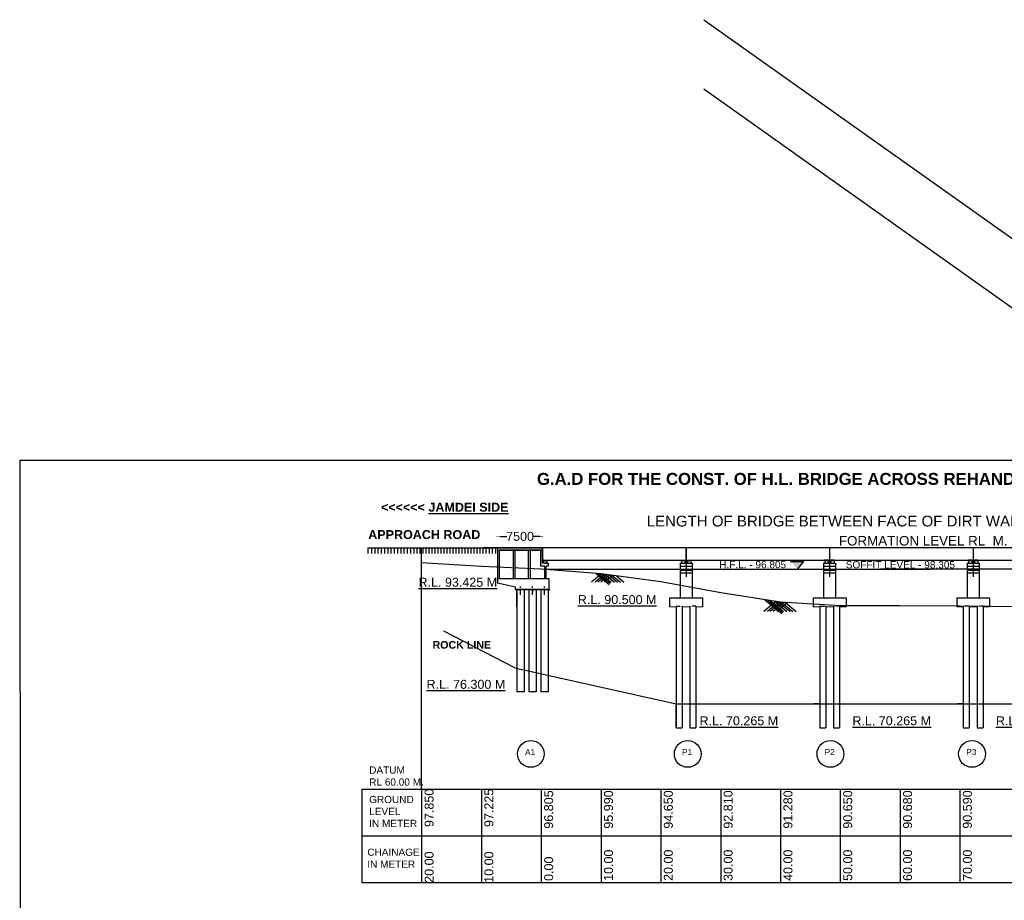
# Model space of a CAD drawing. Extents: x 10355834 to 15597769, y 431926 to 931084.
# Tile 12 of 16: x 10355834 to 10520454, y 739867 to 887048. Entities that reach past the tile are written whole.
import ezdxf

# ---------------------------------------------------------------- set-up
doc = ezdxf.new("R2010")
doc.units = ezdxf.units.MI
doc.header["$MEASUREMENT"] = 0
doc.linetypes.add('CENTER2', pattern=[1.125, 0.75, -0.125, 0.125, -0.125])
doc.linetypes.add('DASHED2', pattern=[0.375, 0.25, -0.125])
for name, color, linetype in [('CHAINAGE', 7, 'Continuous'), ('FORMAT', 7, 'Continuous'), ('GROUND_LVL', 114, 'Continuous'), ('TEXT', 3, 'Continuous')]:
    doc.layers.add(name, color=color, linetype=linetype)
doc.styles.get("Standard").update_dxf_attribs({"font": 'arial.ttf', "height": 500})
doc.dimstyles.get("Standard").update_dxf_attribs({"dimscale": 0.507, "dimtxt": 500, "dimasz": 1000, "dimexe": 50, "dimexo": 25, "dimgap": 0.09, "dimtad": 0, "dimtoh": 1, "dimdec": 0, "dimzin": 0, "dimdsep": 46, "dimtxsty": 'Standard', "dimcen": 0.09, "dimclrd": 256, "dimclre": 256, "dimadec": 0, "dimazin": 0, "dimtfac": 1, "dimtdec": 0, "dimtix": 1, "dimtofl": 0, "dimtmove": 0, "dimatfit": 0, "dimfxl": 50, "dimtolj": 1, "dimtzin": 0, "dimlwd": -1, "dimlwe": -1, "dimarcsym": 0})

# ---------------------------------------------------------------- blocks, each defined once
blk = doc.blocks.new('*D262')
at = {"ltscale": 10, "transparency": 16777216}
for p, q in [((10435744, 800689), (10435744, 800715)), ((10436251, 800689), (10437263, 800689)), ((10442737, 800689), (10441726, 800689)), ((10443244, 800689), (10443244, 800715))]:
    blk.add_line(p, q, dxfattribs=at)
for points in [[(10436251, 800774), (10436251, 800605), (10435744, 800689)], [(10442737, 800774), (10442737, 800605), (10443244, 800689)]]:
    blk.add_solid(points, dxfattribs=at)
at = {"layer": 'Defpoints', "color": 0, "ltscale": 10, "transparency": 16777216}
for p in [(10443244, 800689), (10435744, 798795), (10443244, 798795)]:
    blk.add_point(p, dxfattribs=at)
at = {"color": 0, "ltscale": 10, "transparency": 16777216, "insert": (10439494, 800689), "char_height": 500, "width": 2013.4, "attachment_point": 5}
blk.add_mtext('\\A1;{\\H3x;7500}', dxfattribs=at)

msp = doc.modelspace()

# ---------------------------------------------------------------- hatches: boundary and pattern name
at = {"ltscale": 10}
h = msp.add_hatch(dxfattribs=at)
h.set_pattern_fill('ANSI31', color=0)
h.set_pattern_definition([(45, (2857906.50485, 591799.24002), (-0.0883883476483, 0.0883883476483), [])])
h.paths.add_polyline_path([(10484730.67, 796516.75), (10485899.57, 795248.56), (10486866.94, 796516.75)])
at = {"layer": 'CHAINAGE'}
for points in [[(10466619.44, 796720.37), (10466619.44, 796681.37), (10466869.44, 796681.37), (10466869.44, 796720.37)], [(10467619.44, 796720.37), (10467619.44, 796681.37), (10467869.44, 796681.37), (10467869.44, 796720.37)], [(10490619.44, 796720.37), (10490619.44, 796681.37), (10490869.44, 796681.37), (10490869.44, 796720.37)], [(10491619.44, 796720.37), (10491619.44, 796681.37), (10491869.44, 796681.37), (10491869.44, 796720.37)], [(10514619.44, 796720.37), (10514619.44, 796681.37), (10514869.44, 796681.37), (10514869.44, 796720.37)], [(10515619.44, 796720.37), (10515619.44, 796681.37), (10515869.44, 796681.37), (10515869.44, 796720.37)]]:
    msp.add_hatch(color=0, dxfattribs=at).paths.add_polyline_path(points)

# ---------------------------------------------------------------- linework, layer by layer
at = {"ltscale": 10}
for p, q in [((10470232.87, 887047.77), (10551956.3, 829048.81)), ((10470232.87, 875484.47), (10551956.3, 817485.51)), ((10423036.07, 758415.4), (10423036.07, 798795.4)), ((10443264.03, 798795.38), (10443256.12, 796721.05)), ((10467234.44, 798795.38), (10467254.44, 798795.38)), ((10467254.44, 798795.38), (10467244.44, 798795.38)), ((10433036.07, 795649.28), (10423036.07, 796274.28)), ((10443036.07, 795229.28), (10433036.07, 795649.28)), ((10442944.44, 795720.37), (10442944.44, 796220.37)), ((10443619.44, 795720.37), (10442944.44, 795720.37)), ((10453036.07, 794414.28), (10443036.07, 795229.28)), ((10443744.44, 795229.28), (10508100.32, 795229.28)), ((10443844.44, 796720.37), (10443929.44, 796720.37)), ((10484730.67, 796516.75), (10486866.94, 796516.75)), ((10486866.94, 796516.75), (10485899.57, 795248.56)), ((10586764.44, 795229.28), (10499627.34, 795229.28)), ((10514244.44, 796224.37), (10516244.44, 796224.37)), ((10463036.07, 793074.28), (10453036.07, 794414.28)), ((10444319.44, 791840.4), (10438739.44, 791840.4)), ((10438969.44, 788980.37), (10438969.44, 791840.4)), ((10473036.07, 791234.28), (10463036.07, 793074.28)), ((10444319.44, 791760.4), (10438739.44, 791760.4)), ((10441569.44, 791760.4), (10441569.44, 791312.72)), ((10483036.07, 789704.28), (10473036.07, 791234.28)), ((10423036.07, 758415.4), (10423036.07, 788795.4)), ((10493036.07, 789074.28), (10483036.07, 789704.28)), ((10503036.07, 789104.28), (10493036.07, 789074.28)), ((10513036.07, 789014.28), (10503036.07, 789104.28)), ((10523036.07, 788924.28), (10513036.07, 789014.28)), ((10423036.07, 758415.4), (10423036.07, 786265.4)), ((10438594.44, 778724.28), (10426735.28, 784855.53)), ((10438594.44, 778724.28), (10465594.49, 772689.28)), ((10465594.49, 768680.4), (10465594.49, 772689.28)), ((10465594.49, 772689.28), (10489594.49, 772689.28)), ((10489594.49, 772689.28), (10488669.25, 772689.28)), ((10489594.49, 772689.28), (10561594.49, 772689.28)), ((10513594.49, 772689.28), (10512669.25, 772689.28)), ((10423036.07, 758415.4), (10423036.07, 768415.4)), ((10465594.49, 768680.4), (10466594.49, 768680.4)), ((10467894.39, 768680.4), (10468894.39, 768680.4)), ((10489594.49, 768680.4), (10490594.49, 768680.4)), ((10491894.39, 768680.4), (10492894.39, 768680.4)), ((10513594.49, 768680.4), (10514594.49, 768680.4)), ((10515894.39, 768680.4), (10516894.39, 768680.4))]:
    msp.add_line(p, q, dxfattribs=at)
at = {"color": 0, "ltscale": 10}
for p, q in [((10443244.44, 798795.37), (10435744.44, 798795.37)), ((10435744.44, 798795.37), (10435744.44, 792890.4)), ((10443244.44, 798720.37), (10435744.44, 798720.37)), ((10435994.44, 798470.37), (10443264.44, 798470.37)), ((10435994.44, 798470.37), (10443264.44, 798470.37)), ((10435994.44, 798470.37), (10435994.44, 793640.4)), ((10438144.44, 798795.37), (10443244.44, 798795.37)), ((10442944.44, 797697.89), (10442944.44, 798470.37)), ((10443244.44, 798720.37), (10443244.44, 798795.37)), ((10443244.44, 797697.89), (10443244.44, 798795.37)), ((10443264.44, 798795.37), (10443264.44, 797697.89)), ((10435994.44, 798390.37), (10443264.44, 798390.37)), ((10435994.44, 798390.37), (10443264.44, 798390.37)), ((10438385.44, 793640.4), (10438385.44, 798390.37)), ((10438685.44, 793640.4), (10438685.44, 798390.37)), ((10440927.44, 793640.4), (10440927.44, 798390.37)), ((10441227.44, 793640.4), (10441227.44, 798390.37)), ((10442944.44, 796220.37), (10442944.44, 797697.89)), ((10443244.44, 796220.37), (10443244.44, 797697.89)), ((10443264.44, 797697.89), (10443264.44, 796720.37)), ((10444044.44, 796220.37), (10443244.44, 796220.37)), ((10443444.44, 796720.37), (10443264.44, 796720.37)), ((10443444.44, 796720.37), (10443844.44, 796720.37)), ((10443469.44, 796220.37), (10443469.44, 796681.37)), ((10443469.44, 796681.37), (10444019.44, 796681.37)), ((10443559.44, 796681.37), (10443559.44, 796720.37)), ((10443619.44, 793640.4), (10443619.44, 795720.37)), ((10443619.44, 793640.4), (10443619.44, 795720.37)), ((10443744.44, 796220.37), (10444169.44, 796220.37)), ((10443869.44, 793640.4), (10443869.44, 795720.37)), ((10444169.44, 795720.37), (10443869.44, 795720.37)), ((10443929.44, 796720.37), (10443929.44, 796681.37)), ((10444019.44, 796220.37), (10444019.44, 796681.37)), ((10444169.44, 796220.37), (10444169.44, 795720.37)), ((10435744.44, 793640.4), (10444319.44, 793640.4)), ((10435744.44, 793640.4), (10444319.44, 793640.4)), ((10435744.44, 793640.4), (10435744.44, 792890.4)), ((10444319.44, 793640.4), (10444319.44, 791840.4)), ((10438739.44, 792190.4), (10435744.44, 792890.4)), ((10435994.44, 792831.97), (10435994.44, 792831.97)), ((10438739.44, 791840.4), (10438739.44, 792190.4)), ((10438739.44, 791840.4), (10438739.44, 791760.4)), ((10444319.44, 791840.4), (10444399.44, 791840.4)), ((10444399.44, 791840.4), (10444399.44, 791760.4)), ((10438969.44, 791760.4), (10438739.44, 791760.4)), ((10438969.44, 791760.4), (10438969.44, 774724.28)), ((10440169.44, 791760.4), (10440169.44, 774724.28)), ((10440969.44, 791760.4), (10440969.44, 774724.28)), ((10442169.44, 791760.4), (10442169.44, 774724.28)), ((10442969.44, 791760.4), (10442969.44, 774724.28)), ((10444169.44, 791760.4), (10444169.44, 774724.28)), ((10444319.44, 791760.4), (10444399.44, 791760.4)), ((10440169.44, 774724.28), (10438969.44, 774724.28)), ((10442129.44, 774724.28), (10440969.44, 774724.28)), ((10442169.44, 774724.28), (10440969.44, 774724.28)), ((10444169.44, 774724.28), (10442969.44, 774724.28))]:
    msp.add_line(p, q, dxfattribs=at)
at = {"color": 1, "ltscale": 10}
for p, q in [((10467244.44, 798795.38), (10467244.44, 793926.1)), ((10491244.44, 798795.38), (10491244.44, 793926.1)), ((10515244.44, 798795.38), (10515244.44, 793926.1))]:
    msp.add_line(p, q, dxfattribs=at)
at = {"color": 0, "linetype": 'CENTER2', "ltscale": 1000}
for p, q in [((10439569.44, 790943.4), (10439569.44, 792312.4)), ((10441569.44, 790943.4), (10441569.44, 792312.4)), ((10443569.44, 790943.4), (10443569.44, 792312.4))]:
    msp.add_line(p, q, dxfattribs=at)
at = {"color": 0, "linetype": 'Continuous', "ltscale": 10}
msp.add_line((10444169.44, 774724.28), (10443144.44, 774724.28), dxfattribs=at)
for centre in [(10441297.37, 764335.04), (10467530.58, 764335.04), (10491380.42, 764335.04), (10515061.1, 764335.04)]:
    msp.add_circle(centre, 2239.22, dxfattribs=at)
at = {"layer": 'CHAINAGE', "ltscale": 10}
for p, q in [((10355833.77, 813450.06), (10680614.62, 813450.06)), ((10355833.77, 813450.06), (10356072.99, 611225.94)), ((10436736.07, 798795.37), (10433296.48, 798795.37)), ((10436404.44, 798795.37), (10436736.07, 798795.37)), ((10467234.44, 798795.38), (10443264.03, 798795.38)), ((10467234.44, 798795.38), (10467234.44, 796720.88)), ((10491234.44, 798795.39), (10467254.44, 798795.38)), ((10467254.44, 798795.38), (10467254.44, 796720.88)), ((10491234.44, 798795.39), (10491234.44, 796720.71)), ((10515234.44, 798795.4), (10491254.44, 798795.39)), ((10491254.44, 798795.39), (10491254.44, 796720.71)), ((10515234.44, 798795.4), (10515234.44, 796720.37)), ((10587244.44, 798795.42), (10515254.44, 798795.4)), ((10515254.44, 798795.4), (10515254.44, 796720.37)), ((10443256.12, 796721.05), (10467234.44, 796720.88)), ((10467254.44, 796720.88), (10491234.44, 796720.71)), ((10491234.44, 796720.37), (10490400.75, 796720.37)), ((10491244.44, 796720.71), (10491244.44, 796720.37)), ((10491254.44, 796720.71), (10515234.44, 796720.54)), ((10492015.75, 796720.37), (10491254.44, 796720.37)), ((10515234.44, 796720.37), (10514400.75, 796720.37)), ((10515244.44, 796720.54), (10515244.44, 796720.37)), ((10515254.44, 796720.54), (10587244.44, 796720.04)), ((10516015.75, 796720.37), (10515254.44, 796720.37)), ((10413036.07, 758415.4), (10413036.07, 742834.41)), ((10423036.07, 758415.4), (10423036.07, 742834.41)), ((10433036.07, 758415.4), (10433036.07, 742834.41)), ((10443036.07, 758415.4), (10443036.07, 742834.41)), ((10453036.07, 758415.4), (10453036.07, 742834.41)), ((10463036.07, 758415.4), (10463036.07, 742834.41)), ((10473036.07, 758415.4), (10473036.07, 742834.41)), ((10483036.07, 758415.4), (10483036.07, 742834.41)), ((10493036.07, 758415.4), (10493036.07, 742834.41)), ((10503036.07, 758415.4), (10503036.07, 742834.41)), ((10513036.07, 758415.4), (10513036.07, 742834.41)), ((10413036.07, 750624.85), (10613036.07, 750624.85)), ((10413036.07, 742834.41), (10613036.07, 742834.41))]:
    msp.add_line(p, q, dxfattribs=at)
at = {"layer": 'CHAINAGE', "color": 0, "linetype": 'Continuous', "ltscale": 10}
for p, q in [((10414055.2, 798795.41), (10435736.07, 798795.37)), ((10414055.2, 798795.41), (10414055.2, 797848.25)), ((10414653.24, 798795.41), (10414653.24, 797848.25)), ((10415196.24, 798795.41), (10415196.24, 797848.25)), ((10415739.24, 798795.41), (10415739.24, 797848.25)), ((10416282.24, 798795.41), (10416282.24, 797848.25)), ((10416825.24, 798795.41), (10416825.24, 797848.25)), ((10417368.24, 798795.41), (10417368.24, 797848.25)), ((10417911.24, 798795.41), (10417911.24, 797848.25)), ((10418454.24, 798795.41), (10418454.24, 797848.25)), ((10418997.24, 798795.41), (10418997.24, 797848.25)), ((10419540.24, 798795.41), (10419540.24, 797848.25)), ((10420083.24, 798795.41), (10420083.24, 797848.25)), ((10420626.24, 798795.41), (10420626.24, 797848.25)), ((10421169.24, 798795.41), (10421169.24, 797848.25)), ((10421712.24, 798795.41), (10421712.24, 797848.25)), ((10422254.74, 798795.41), (10422254.74, 797848.25)), ((10422754.74, 798795.41), (10422754.74, 797848.25)), ((10423254.74, 798795.41), (10423254.74, 797848.25)), ((10423754.74, 798795.41), (10423754.74, 797848.25)), ((10424254.74, 798795.41), (10424254.74, 797848.25)), ((10424754.74, 798795.41), (10424754.74, 797848.25)), ((10425254.74, 798795.41), (10425254.74, 797848.25)), ((10425754.74, 798795.41), (10425754.74, 797848.25)), ((10426254.74, 798795.41), (10426254.74, 797848.25)), ((10426754.74, 798795.41), (10426754.74, 797848.25)), ((10426754.74, 798795.41), (10426754.74, 797848.25)), ((10427254.74, 798795.41), (10427254.74, 797848.25)), ((10427254.74, 798795.41), (10427254.74, 797848.25)), ((10427754.74, 798795.41), (10427754.74, 797848.25)), ((10428254.74, 798795.41), (10428254.74, 797848.25)), ((10428754.74, 798795.41), (10428754.74, 797848.25)), ((10429254.74, 798795.41), (10429254.74, 797848.25)), ((10429254.74, 798795.41), (10429254.74, 797848.25)), ((10429754.74, 798795.41), (10429754.74, 797848.25)), ((10429754.74, 798795.41), (10429754.74, 797848.25)), ((10430254.74, 798795.41), (10430254.74, 797848.25)), ((10430254.74, 798795.41), (10430254.74, 797848.25)), ((10430754.74, 798795.41), (10430754.74, 797848.25)), ((10430754.74, 798795.41), (10430754.74, 797848.25)), ((10431254.74, 798795.41), (10431254.74, 797848.25)), ((10431254.74, 798795.41), (10431254.74, 797848.25)), ((10431754.74, 798795.41), (10431754.74, 797848.25)), ((10432254.74, 798795.41), (10432254.74, 797848.25)), ((10432754.74, 798795.41), (10432754.74, 797848.25)), ((10433254.74, 798795.41), (10433254.74, 797848.25)), ((10433754.74, 798795.41), (10433754.74, 797848.25)), ((10434345.24, 798795.41), (10434345.24, 797848.25)), ((10434845.24, 798795.41), (10434845.24, 797848.25)), ((10435409.24, 798795.41), (10435409.24, 797848.25))]:
    msp.add_line(p, q, dxfattribs=at)
at = {"layer": 'CHAINAGE', "linetype": 'Continuous'}
msp.add_line((10435744.13, 798795.37), (10436736.07, 798795.37), dxfattribs=at)
at = {"layer": 'CHAINAGE', "color": 0, "linetype": 'Continuous'}
for p, q in [((10443236.08, 796721.05), (10443244.44, 798795.37)), ((10466244.44, 792483.94), (10466244.44, 790424.21)), ((10490244.44, 792244.8), (10490244.44, 790424.21)), ((10514244.44, 792244.8), (10514244.44, 790424.21)), ((10464494.46, 790424.21), (10469994.47, 790424.21)), ((10464494.46, 790424.21), (10464494.46, 788924.28)), ((10468244.44, 791741.62), (10468244.44, 790424.21)), ((10469994.47, 790424.21), (10469994.47, 788924.28)), ((10488494.46, 790424.21), (10493994.47, 790424.21)), ((10488494.46, 790424.21), (10488494.46, 788924.28)), ((10492244.44, 791741.62), (10492244.44, 790424.21)), ((10493994.47, 790424.21), (10493994.47, 788924.28)), ((10512494.46, 790424.21), (10517994.47, 790424.21)), ((10512494.46, 790424.21), (10512494.46, 788924.28)), ((10516244.44, 791741.62), (10516244.44, 790424.21)), ((10517994.47, 790424.21), (10517994.47, 788924.28)), ((10465594.49, 789049.34), (10465594.49, 768680.4)), ((10466594.49, 789049.34), (10466594.49, 768680.4)), ((10467894.39, 789049.34), (10467894.39, 768680.4)), ((10468894.39, 789049.34), (10468894.39, 768680.4)), ((10489594.49, 789049.34), (10489594.49, 768680.4)), ((10490594.49, 789049.34), (10490594.49, 768680.4)), ((10491894.39, 789049.34), (10491894.39, 768680.4)), ((10492894.39, 789049.34), (10492894.39, 768680.4)), ((10513594.49, 789049.34), (10513594.49, 768680.4)), ((10514594.49, 789049.34), (10514594.49, 768680.4)), ((10515894.39, 789049.34), (10515894.39, 768680.4)), ((10516894.39, 789049.34), (10516894.39, 768680.4))]:
    msp.add_line(p, q, dxfattribs=at)
at = {"layer": 'CHAINAGE', "color": 0}
for p, q in [((10466244.44, 796224.37), (10466244.44, 792483.94)), ((10466244.44, 796224.37), (10468244.44, 796224.37)), ((10466244.44, 795724.37), (10468244.44, 795724.37)), ((10466469.44, 796681.37), (10466469.44, 796224.37)), ((10466469.44, 796681.37), (10467019.44, 796681.37)), ((10466619.44, 796681.37), (10466619.44, 796720.37)), ((10466869.44, 796681.37), (10466869.44, 796720.37)), ((10467019.44, 796681.37), (10467019.44, 796224.37)), ((10467469.44, 796681.37), (10468019.44, 796681.37)), ((10467469.44, 796681.37), (10467469.44, 796224.37)), ((10467619.44, 796681.37), (10467619.44, 796720.37)), ((10467869.44, 796681.37), (10467869.44, 796720.37)), ((10468019.44, 796681.37), (10468019.44, 796224.37)), ((10468244.44, 796224.37), (10468244.44, 792115.94)), ((10490244.44, 796224.37), (10490244.44, 792351.32)), ((10490244.44, 796224.37), (10492244.44, 796224.37)), ((10490244.44, 795724.37), (10492244.44, 795724.37)), ((10490469.44, 796681.37), (10490469.44, 796224.37)), ((10490469.44, 796681.37), (10491019.44, 796681.37)), ((10490619.44, 796681.37), (10490619.44, 796720.37)), ((10490869.44, 796681.37), (10490869.44, 796720.37)), ((10491019.44, 796681.37), (10491019.44, 796224.37)), ((10491469.44, 796681.37), (10492019.44, 796681.37)), ((10491469.44, 796681.37), (10491469.44, 796224.37)), ((10491619.44, 796681.37), (10491619.44, 796720.37)), ((10491869.44, 796681.37), (10491869.44, 796720.37)), ((10492019.44, 796681.37), (10492019.44, 796224.37)), ((10492244.44, 796224.37), (10492244.44, 792346.38)), ((10514244.44, 796224.37), (10514244.44, 792591.62)), ((10514244.44, 795724.37), (10516244.44, 795724.37)), ((10514469.44, 796681.37), (10514469.44, 796224.37)), ((10514469.44, 796681.37), (10515019.44, 796681.37)), ((10514619.44, 796681.37), (10514619.44, 796720.37)), ((10514869.44, 796681.37), (10514869.44, 796720.37)), ((10515019.44, 796681.37), (10515019.44, 796224.37)), ((10515469.44, 796681.37), (10516019.44, 796681.37)), ((10515469.44, 796681.37), (10515469.44, 796224.37)), ((10515619.44, 796681.37), (10515619.44, 796720.37)), ((10515869.44, 796681.37), (10515869.44, 796720.37)), ((10516019.44, 796681.37), (10516019.44, 796224.37)), ((10516244.44, 796224.37), (10516244.44, 792586.67)), ((10466244.44, 795024.37), (10468244.44, 795024.37)), ((10466244.44, 794624.37), (10468244.44, 794624.37)), ((10490244.44, 795024.37), (10492244.44, 795024.37)), ((10490244.44, 794624.37), (10492244.44, 794624.37)), ((10514244.44, 795024.37), (10516244.44, 795024.37)), ((10514244.44, 794624.37), (10516244.44, 794624.37)), ((10466244.44, 792244.8), (10466244.44, 791006.96)), ((10468244.44, 792244.8), (10468244.44, 791006.96)), ((10490244.44, 792351.32), (10490244.44, 792244.8)), ((10490244.44, 792244.8), (10490244.44, 791006.96)), ((10492244.44, 792346.38), (10492244.44, 792244.8)), ((10492244.44, 792244.8), (10492244.44, 791006.96)), ((10514244.44, 792591.62), (10514244.44, 792244.8)), ((10514244.44, 792244.8), (10514244.44, 791006.96)), ((10516244.44, 792586.67), (10516244.44, 792244.8)), ((10516244.44, 792244.8), (10516244.44, 791006.96)), ((10466244.44, 791006.96), (10466244.44, 790424.21)), ((10468244.44, 791006.96), (10468244.44, 790424.21)), ((10490244.44, 791006.96), (10490244.44, 790424.21)), ((10492244.44, 791006.96), (10492244.44, 790424.21)), ((10514244.44, 791006.96), (10514244.44, 790424.21)), ((10516244.44, 791006.96), (10516244.44, 790424.21))]:
    msp.add_line(p, q, dxfattribs=at)
at = {"layer": 'CHAINAGE', "color": 0, "linetype": 'Continuous', "lineweight": 5}
for p, q in [((10464494.46, 788924.28), (10465594.53, 788924.28)), ((10466594.59, 788924.28), (10467893.79, 788924.28)), ((10468894.39, 788924.28), (10469994.47, 788924.28)), ((10488494.46, 788924.28), (10489594.49, 788924.28)), ((10490594.59, 788924.28), (10491893.79, 788924.28)), ((10492894.39, 788924.28), (10493994.47, 788924.28)), ((10512494.46, 788924.28), (10513594.53, 788924.28)), ((10514594.59, 788924.28), (10515893.79, 788924.28)), ((10516894.39, 788924.28), (10517994.47, 788924.28))]:
    msp.add_line(p, q, dxfattribs=at)
at = {"layer": 'CHAINAGE', "color": 0, "linetype": 'DASHED2', "ltscale": 50}
for p, q in [((10465594.49, 789049.34), (10466594.59, 789049.34)), ((10468894.39, 789049.34), (10467893.79, 789049.34)), ((10489594.49, 789049.34), (10490594.59, 789049.34)), ((10492894.39, 789049.34), (10491893.79, 789049.34)), ((10514594.59, 789049.34), (10513593.99, 789049.34)), ((10516894.39, 789049.34), (10515893.79, 789049.34))]:
    msp.add_line(p, q, dxfattribs=at)
at = {"layer": 'CHAINAGE', "color": 0, "ltscale": 10}
msp.add_line((10413036.07, 758415.4), (10613036.07, 758415.4), dxfattribs=at)
at = {"layer": 'CHAINAGE', "color": 1, "ltscale": 10}
msp.add_line((10491042.91, 757415.33), (10491042.91, 757415.4), dxfattribs=at)
at = {"layer": 'GROUND_LVL', "color": 0}
for p, q in [((10453100.51, 794405.64), (10451432.56, 793030.48)), ((10453607.82, 794337.66), (10452022.33, 793030.48)), ((10452219.79, 794480.8), (10454416.89, 792669.38)), ((10454006.83, 794284.19), (10452486.18, 793030.48)), ((10452627.99, 794447.53), (10454565.75, 792849.93)), ((10454455.71, 794224.04), (10453008.02, 793030.48)), ((10453036.2, 794414.26), (10454714.6, 793030.48)), ((10454943.79, 794158.64), (10453575.42, 793030.48)), ((10453713.71, 794323.47), (10455282, 793030.48)), ((10454336.83, 794239.97), (10455803.84, 793030.48)), ((10454890.71, 794165.75), (10456267.7, 793030.48)), ((10455594.93, 794071.39), (10456857.46, 793030.48)), ((10482282.25, 789819.61), (10480253.68, 788147.13)), ((10480427.21, 790103.43), (10483238.01, 787786.03)), ((10482779.7, 789743.5), (10480843.45, 788147.13)), ((10480878.87, 790034.33), (10483386.87, 787966.58)), ((10483184.63, 789694.92), (10481307.3, 788147.13)), ((10481330.54, 789965.22), (10483535.72, 788147.13)), ((10483669.43, 789664.37), (10481829.14, 788147.13)), ((10482027.22, 789858.63), (10484103.12, 788147.13)), ((10484196.55, 789631.17), (10482396.54, 788147.13)), ((10482667.97, 789760.6), (10484624.96, 788147.13)), ((10483213.71, 789693.08), (10485088.82, 788147.13)), ((10483852.27, 789652.85), (10485678.58, 788147.13))]:
    msp.add_line(p, q, dxfattribs=at)

# ---------------------------------------------------------------- texts
at = {"ltscale": 10, "insert": (10440328.67, 765152.83), "char_height": 996.094, "attachment_point": 1}
msp.add_mtext('A1', dxfattribs=at)
at = {"ltscale": 10, "char_height": 996.094, "width": 9424.4893, "attachment_point": 1}
for s, insert in [('P1', (10466561.88, 765152.83)), ('P2', (10490411.72, 765152.83)), ('P3', (10514092.4, 765152.83))]:
    msp.add_mtext(s, dxfattribs=dict(at, insert=insert))
at = {"layer": 'CHAINAGE', "color": 0}
for s, insert, char_height, width, attachment_point in [('{\\fArial|b1|i0|c0|p34;G.A.D FOR THE CONST. OF H.L. BRIDGE ACROSS REHAND RIVER   ON JAMDEI - POTKA ROAD}', (10506493.63, 811298.79), 2000, 227272.6728, 2), ('{\\fArial|b1|i0|c0|p34;<<<<<< \\LJAMDEI SIDE}', (10416247.02, 806317.8), 1500, 128653.9679, 1), ('{\\fArial|b1|i0|c0|p34;\\H0.57143x;APPROACH ROAD\\H0.65x; \\H2.6922x; }', (10423477.41, 801742.5), 2625, 246718.2456, 2), ('{\\LR.L. 93.425 M}', (10422508.01, 793774.06), 1500, 18547.5709, 1), ('{\\LR.L. 90.500 M}', (10449146.82, 790877.45), 1500, 18547.5709, 1), ('{\\fArial|b1|i0|c0|p34;\\H0.57143x;ROCK LINE\\H0.65x; \\H2.6922x; }', (10429750.01, 783200.67), 2231.25, 209710.5087, 2), ('{\\LR.L. 76.300 M}', (10423858.59, 776713.95), 1500, 18547.5709, 1), ('{\\LR.L. 70.265 M}', (10469489.3, 770627.55), 1500, 18547.5709, 1), ('{\\LR.L. 70.265 M}', (10495046.92, 770627.55), 1500, 18547.5709, 1), ('{\\LR.L. 70.265 M}', (10519047.22, 770627.55), 1500, 18547.5709, 1), ('DATUM\\PRL 60.00 M.', (10414269.61, 762239.99), 1200, 10925.1439, 1), ('GROUND LEVEL \\PIN METER', (10414263.63, 757322.15), 1200, 9498.3376, 1), ('CHAINAGE\\PIN METER', (10413951.99, 748505), 1200, 8486.9244, 1)]:
    msp.add_mtext(s, dxfattribs=dict(at, insert=insert, char_height=char_height, width=width, attachment_point=attachment_point))
at = {"layer": 'CHAINAGE', "color": 0, "char_height": 1500, "width": 36219.0408, "attachment_point": 1, "rotation": 90}
for s, insert in [('  20.00       97.850', (10423534.15, 741626.16)), ('  10.00       97.225', (10433526.65, 741626.16)), ('  0.00        96.805', (10443526.65, 741934.84)), ('  10.00      95.990', (10453526.65, 741934.84)), ('  20.00      94.650', (10463526.65, 741934.84)), ('  30.00      92.810', (10473526.65, 741934.84)), ('  40.00      91.280', (10483526.65, 741934.84)), ('  50.00      90.650', (10493526.65, 741934.84)), ('  60.00      90.680', (10503526.65, 741934.84)), ('  70.00      90.590', (10513526.65, 741934.84))]:
    msp.add_mtext(s, dxfattribs=dict(at, insert=insert))
at = {"layer": 'FORMAT', "lineweight": 20, "char_height": 1200, "attachment_point": 1}
for s, insert, width in [('H.F.L. - 96.805', (10472793.48, 796570.52), 15153.9429), ('SOFFIT LEVEL - 98.305', (10493947.09, 796553.88), 18746.0505)]:
    msp.add_mtext(s, dxfattribs=dict(at, insert=insert, width=width))
at = {"layer": 'TEXT', "color": 0, "attachment_point": 1}
for s, insert, char_height, width in [('LENGTH OF BRIDGE BETWEEN FACE OF DIRT WALL 144.00  M  (06 SPAN @ 24.00 M EACH  )', (10460654.84, 804149.48), 1800, 128252.4127), ('FORMATION LEVEL RL  M. 100.380  M', (10492795.6, 800762.4), 1600, 51871.0083)]:
    msp.add_mtext(s, dxfattribs=dict(at, insert=insert, char_height=char_height, width=width))

# ---------------------------------------------------------------- dimensions: what is measured, and where the dimension line sits
at = {"ltscale": 10}
dim = msp.add_linear_dim(base=(10443244.44, 800689.38), p1=(10435744.44, 798795.42), p2=(10443244.44, 798795.42), text='{\\H3x;<>}', dimstyle='Standard', override={"dimfxl": 0.25, "dimfxlon": 1}, dxfattribs=at)
dim.commit()
dim.dimension.update_dxf_attribs({"geometry": '*D262', "text_midpoint": (10439494.44, 800689.38)})

doc.saveas('drawing.dxf')
